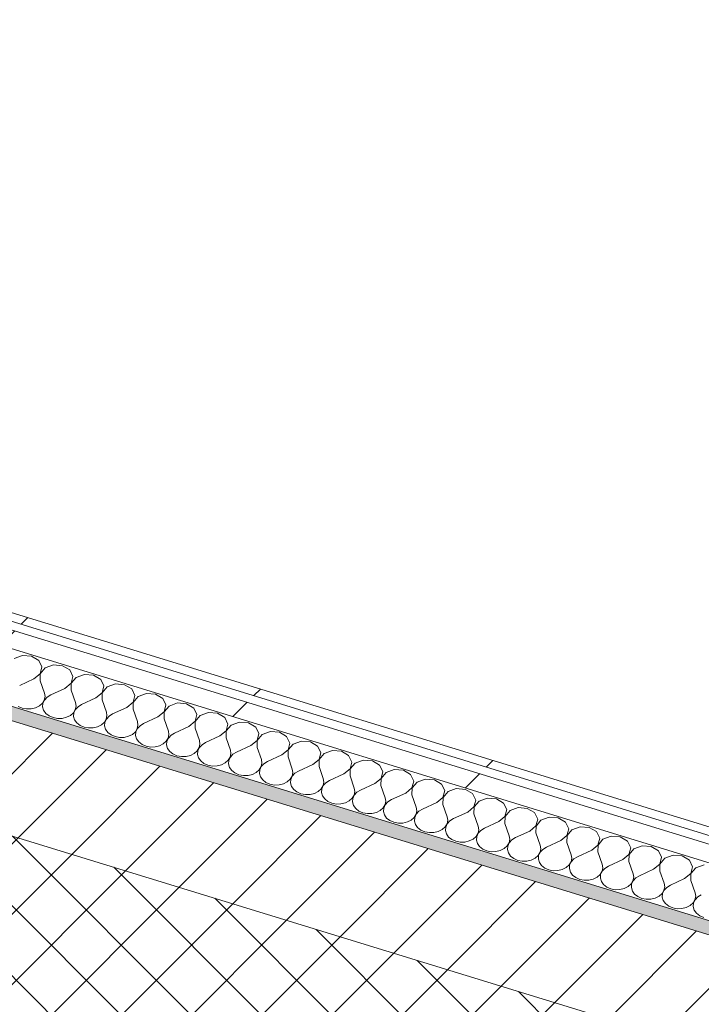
# Model space of a CAD drawing. Header units: millimetres. Extents: x -2220 to 52371, y -4077 to 6953.
# Tile 13 of 256: x 2145 to 2557, y -1393 to -798. Entities that reach past the tile are written whole.
import ezdxf

# ---------------------------------------------------------------- set-up
doc = ezdxf.new("R2010")
doc.units = ezdxf.units.MM
doc.header["$MEASUREMENT"] = 0
doc.linetypes.add('Wipeout_Contour', pattern=[1000, 0, -1000])
doc.layers.add('12_FAÇ_Façana', color=7, linetype='Continuous')
doc.layers.add('Nuevo_08_E_Envans secs', color=7, linetype='Continuous')
for name, color, linetype, lineweight, true_color in [('12_FAÇ_Façana_Pluma_Nº__174', 7, 'Continuous', 13, 0xe4ad2c), ('12_FAÇ_Façana_Pluma_Nº__176', 7, 'Continuous', 15, 0x93a0c6), ('Nuevo_08_E_Envans secs_Pluma_Nº__102', 7, 'Continuous', 5, 0xcccccc), ('Nuevo_08_E_Envans secs_Pluma_Nº__171', 171, 'Continuous', 13, 0xaaaaff), ('Nuevo_08_E_Envans secs_Pluma_Nº__177', 7, 'Continuous', 15, 0xf7e046)]:
    doc.layers.add(name, color=color, linetype=linetype, lineweight=lineweight, true_color=true_color)
for name, color, linetype, lineweight in [('12_FAÇ_Façana_Pluma_Nº__2', 8, 'Continuous', 5), ('12_FAÇ_Façana_Pluma_Nº__7', 7, 'Continuous', 5), ('Nuevo_08_E_Envans secs_Pluma_Nº__1', 7, 'Continuous', 5)]:
    doc.layers.add(name, color=color, linetype=linetype, lineweight=lineweight)
pattern_1 = [(45, (0, 0), (-183.848, 183.848), [195, -65]), (45, (7e-14, 183.85), (-183.848, 183.848), [195, -65])]

# ---------------------------------------------------------------- blocks, each defined once
blk = doc.blocks.new('Elem Sección_14_1')
at = {"layer": '12_FAÇ_Façana_Pluma_Nº__174', "linetype": 'Continuous', "lineweight": 13, "true_color": 0xe4ad2c}
h = blk.add_hatch(dxfattribs=at)
h.set_pattern_fill('SATE_Aislamiento_0001', color=42, style=0, pattern_type=2)
h.set_pattern_definition([(45, (0, 0), (-21.2132, 21.2132), []), (135, (0, 0), (21.2132, 21.2132), [])])
h.paths.add_polyline_path([(6103.5, -2664.8), (6174.97, -2529.96), (6135.6, -2517.87), (949.17, -926.22), (909.8, -914.14), (838.34, -1048.99)])
at = {"layer": '12_FAÇ_Façana_Pluma_Nº__176', "linetype": 'Continuous', "lineweight": 0, "true_color": 0x495063}
blk.add_hatch(color=251, dxfattribs=at).paths.add_polyline_path([(6167.36, -2457.94), (6171.33, -2450.45), (984.9, -858.8), (980.93, -866.29)])
at = {"layer": '12_FAÇ_Façana_Pluma_Nº__2', "linetype": 'Continuous', "lineweight": 5}
h = blk.add_hatch(dxfattribs=at)
h.set_pattern_fill('Ceramic_0001', color=8, style=0, pattern_type=2)
h.set_pattern_definition([(45, (0, 0), (-21.2132, 21.2132), [])])
h.paths.add_polyline_path([(980.93, -866.29), (949.17, -926.22), (6135.6, -2517.87), (6167.36, -2457.94)])
at = {"layer": '12_FAÇ_Façana_Pluma_Nº__7', "color": 7, "linetype": 'Continuous', "lineweight": 5}
blk.add_line((980.93, -866.29), (6167.36, -2457.94), dxfattribs=at)
at = {"layer": '12_FAÇ_Façana_Pluma_Nº__7', "color": 7, "linetype": 'Continuous', "lineweight": 5, "flags": 128}
blk.add_lwpolyline([(909.8, -914.14), (949.17, -926.22), (6135.6, -2517.87), (6174.97, -2529.96)], dxfattribs=at)
blk = doc.blocks.new('*X142')
at = {"layer": 'Nuevo_08_E_Envans secs_Pluma_Nº__102', "color": 254, "linetype": 'Continuous', "lineweight": 5, "true_color": 0xcccccc}
for p, q in [((2146.38, -1182.47), (2141.4, -1184.29)), ((2151.87, -1182.92), (2146.38, -1182.47)), ((2156.24, -1185.49), (2151.87, -1182.92)), ((2158.17, -1189.43), (2156.24, -1185.49)), ((2157.09, -1193.56), (2158.17, -1189.43)), ((2160.14, -1190.04), (2157.16, -1193.58)), ((2165.13, -1188.22), (2160.14, -1190.04)), ((2170.62, -1188.67), (2165.13, -1188.22)), ((2174.98, -1191.25), (2170.62, -1188.67)), ((2153.32, -1196.63), (2144.67, -1200.62)), ((2153.32, -1196.63), (2157.09, -1193.56)), ((2157.16, -1193.58), (2157.07, -1197.78)), ((2176.91, -1195.19), (2174.98, -1191.25)), ((2175.83, -1199.31), (2176.91, -1195.19)), ((2178.89, -1195.79), (2175.91, -1199.33)), ((2183.87, -1193.98), (2178.89, -1195.79)), ((2189.36, -1194.42), (2183.87, -1193.98)), ((2193.73, -1197), (2189.36, -1194.42)), ((2157.07, -1197.78), (2159.67, -1205.22)), ((2172.07, -1202.39), (2163.42, -1206.37)), ((2172.07, -1202.39), (2175.83, -1199.31)), ((2175.91, -1199.33), (2175.82, -1203.54)), ((2195.66, -1200.94), (2193.73, -1197)), ((2194.58, -1205.06), (2195.66, -1200.94)), ((2197.64, -1201.55), (2194.65, -1205.09)), ((2202.62, -1199.73), (2197.64, -1201.55)), ((2208.11, -1200.17), (2202.62, -1199.73)), ((2212.47, -1202.75), (2208.11, -1200.17)), ((2159.58, -1209.42), (2160.01, -1207.32)), ((2161.25, -1207.71), (2159.65, -1209.44)), ((2160.01, -1207.32), (2159.67, -1205.22)), ((2163.42, -1206.37), (2161.25, -1207.71)), ((2175.82, -1203.54), (2178.41, -1210.97)), ((2190.81, -1208.14), (2182.16, -1212.12)), ((2190.81, -1208.14), (2194.58, -1205.06)), ((2194.65, -1205.09), (2194.56, -1209.29)), ((2214.4, -1206.69), (2212.47, -1202.75)), ((2213.32, -1210.82), (2214.4, -1206.69)), ((2216.38, -1207.3), (2213.4, -1210.84)), ((2221.36, -1205.48), (2216.38, -1207.3)), ((2226.85, -1205.93), (2221.36, -1205.48)), ((2231.22, -1208.51), (2226.85, -1205.93)), ((2233.15, -1212.44), (2231.22, -1208.51)), ((2143.7, -1213.27), (2146.12, -1214.33)), ((2146.12, -1214.33), (2148.83, -1214.85)), ((2151.61, -1214.78), (2154.27, -1214.13)), ((2154.27, -1214.13), (2156.59, -1212.96)), ((2156.59, -1212.96), (2158.41, -1211.35)), ((2158.41, -1211.35), (2159.58, -1209.42)), ((2158.73, -1211.45), (2158.57, -1213.57)), ((2158.57, -1213.57), (2159.18, -1215.64)), ((2159.65, -1209.44), (2158.73, -1211.45)), ((2178.32, -1215.17), (2178.75, -1213.08)), ((2180, -1213.46), (2178.4, -1215.2)), ((2178.75, -1213.08), (2178.41, -1210.97)), ((2182.16, -1212.12), (2180, -1213.46)), ((2194.56, -1209.29), (2197.16, -1216.72)), ((2209.56, -1213.89), (2200.91, -1217.87)), ((2209.56, -1213.89), (2213.32, -1210.82)), ((2213.4, -1210.84), (2213.31, -1215.04)), ((2232.07, -1216.57), (2233.15, -1212.44)), ((2235.13, -1213.05), (2232.14, -1216.59)), ((2240.11, -1211.23), (2235.13, -1213.05)), ((2245.6, -1211.68), (2240.11, -1211.23)), ((2249.96, -1214.26), (2245.6, -1211.68)), ((2251.89, -1218.2), (2249.96, -1214.26)), ((2148.83, -1214.85), (2151.61, -1214.78)), ((2159.18, -1215.64), (2160.5, -1217.51)), ((2160.5, -1217.51), (2162.45, -1219.03)), ((2162.45, -1219.03), (2164.87, -1220.09)), ((2164.87, -1220.09), (2167.57, -1220.6)), ((2167.57, -1220.6), (2170.36, -1220.53)), ((2170.36, -1220.53), (2173.01, -1219.89)), ((2173.01, -1219.89), (2175.34, -1218.71)), ((2175.34, -1218.71), (2177.15, -1217.1)), ((2177.15, -1217.1), (2178.32, -1215.17)), ((2177.48, -1217.2), (2177.32, -1219.32)), ((2177.32, -1219.32), (2177.92, -1221.39)), ((2178.4, -1215.2), (2177.48, -1217.2)), ((2197.07, -1220.93), (2197.5, -1218.83)), ((2198.74, -1219.21), (2197.14, -1220.95)), ((2197.5, -1218.83), (2197.16, -1216.72)), ((2200.91, -1217.87), (2198.74, -1219.21)), ((2213.31, -1215.04), (2215.91, -1222.48)), ((2228.3, -1219.64), (2219.65, -1223.63)), ((2228.3, -1219.64), (2232.07, -1216.57)), ((2232.14, -1216.59), (2232.05, -1220.8)), ((2250.81, -1222.32), (2251.89, -1218.2)), ((2253.87, -1218.8), (2250.89, -1222.34)), ((2258.85, -1216.99), (2253.87, -1218.8)), ((2264.35, -1217.43), (2258.85, -1216.99)), ((2268.71, -1220.01), (2264.35, -1217.43)), ((2270.64, -1223.95), (2268.71, -1220.01)), ((2177.92, -1221.39), (2179.25, -1223.26)), ((2179.25, -1223.26), (2181.19, -1224.78)), ((2181.19, -1224.78), (2183.61, -1225.84)), ((2183.61, -1225.84), (2186.32, -1226.35)), ((2186.32, -1226.35), (2189.1, -1226.28)), ((2189.1, -1226.28), (2191.76, -1225.64)), ((2191.76, -1225.64), (2194.08, -1224.47)), ((2194.08, -1224.47), (2195.9, -1222.85)), ((2195.9, -1222.85), (2197.07, -1220.93)), ((2196.23, -1222.95), (2196.06, -1225.07)), ((2196.06, -1225.07), (2196.67, -1227.15)), ((2197.14, -1220.95), (2196.23, -1222.95)), ((2215.81, -1226.68), (2216.24, -1224.58)), ((2217.49, -1224.97), (2215.89, -1226.7)), ((2216.24, -1224.58), (2215.91, -1222.48)), ((2219.65, -1223.63), (2217.49, -1224.97)), ((2232.05, -1220.8), (2234.65, -1228.23)), ((2247.05, -1225.4), (2238.4, -1229.38)), ((2247.05, -1225.4), (2250.81, -1222.32)), ((2250.89, -1222.34), (2250.8, -1226.55)), ((2250.8, -1226.55), (2253.4, -1233.98)), ((2269.56, -1228.07), (2270.64, -1223.95)), ((2272.62, -1224.56), (2269.64, -1228.1)), ((2277.6, -1222.74), (2272.62, -1224.56)), ((2283.09, -1223.19), (2277.6, -1222.74)), ((2287.45, -1225.76), (2283.09, -1223.19)), ((2289.38, -1229.7), (2287.45, -1225.76)), ((2196.67, -1227.15), (2197.99, -1229.01)), ((2197.99, -1229.01), (2199.94, -1230.53)), ((2199.94, -1230.53), (2202.36, -1231.59)), ((2202.36, -1231.59), (2205.06, -1232.11)), ((2205.06, -1232.11), (2207.85, -1232.04)), ((2207.85, -1232.04), (2210.51, -1231.39)), ((2210.51, -1231.39), (2212.83, -1230.22)), ((2212.83, -1230.22), (2214.65, -1228.61)), ((2214.65, -1228.61), (2215.81, -1226.68)), ((2214.97, -1228.71), (2214.81, -1230.83)), ((2214.81, -1230.83), (2215.41, -1232.9)), ((2215.89, -1226.7), (2214.97, -1228.71)), ((2233.39, -1234.36), (2234.56, -1232.43)), ((2234.63, -1232.46), (2233.72, -1234.46)), ((2234.56, -1232.43), (2234.99, -1230.34)), ((2236.24, -1230.72), (2234.63, -1232.46)), ((2234.99, -1230.34), (2234.65, -1228.23)), ((2238.4, -1229.38), (2236.24, -1230.72)), ((2265.79, -1231.15), (2257.15, -1235.13)), ((2265.79, -1231.15), (2269.56, -1228.07)), ((2269.64, -1228.1), (2269.54, -1232.3)), ((2269.54, -1232.3), (2272.14, -1239.73)), ((2288.31, -1233.83), (2289.38, -1229.7)), ((2291.36, -1230.31), (2288.38, -1233.85)), ((2296.34, -1228.49), (2291.36, -1230.31)), ((2301.84, -1228.94), (2296.34, -1228.49)), ((2306.2, -1231.52), (2301.84, -1228.94)), ((2308.13, -1235.46), (2306.2, -1231.52)), ((2215.41, -1232.9), (2216.74, -1234.77)), ((2216.74, -1234.77), (2218.69, -1236.29)), ((2218.69, -1236.29), (2221.1, -1237.34)), ((2221.1, -1237.34), (2223.81, -1237.86)), ((2223.81, -1237.86), (2226.59, -1237.79)), ((2226.59, -1237.79), (2229.25, -1237.15)), ((2229.25, -1237.15), (2231.58, -1235.97)), ((2231.58, -1235.97), (2233.39, -1234.36)), ((2233.72, -1234.46), (2233.55, -1236.58)), ((2233.55, -1236.58), (2234.16, -1238.65)), ((2252.14, -1240.11), (2253.3, -1238.19)), ((2253.38, -1238.21), (2252.46, -1240.21)), ((2253.3, -1238.19), (2253.73, -1236.09)), ((2254.98, -1236.47), (2253.38, -1238.21)), ((2253.73, -1236.09), (2253.4, -1233.98)), ((2257.15, -1235.13), (2254.98, -1236.47)), ((2284.54, -1236.9), (2275.89, -1240.88)), ((2284.54, -1236.9), (2288.31, -1233.83)), ((2288.38, -1233.85), (2288.29, -1238.05)), ((2288.29, -1238.05), (2290.89, -1245.49)), ((2307.05, -1239.58), (2308.13, -1235.46)), ((2310.11, -1236.06), (2307.13, -1239.6)), ((2315.09, -1234.25), (2310.11, -1236.06)), ((2320.58, -1234.69), (2315.09, -1234.25)), ((2324.95, -1237.27), (2320.58, -1234.69)), ((2326.88, -1241.21), (2324.95, -1237.27)), ((2234.16, -1238.65), (2235.49, -1240.52)), ((2235.49, -1240.52), (2237.43, -1242.04)), ((2237.43, -1242.04), (2239.85, -1243.1)), ((2239.85, -1243.1), (2242.55, -1243.61)), ((2242.55, -1243.61), (2245.34, -1243.54)), ((2245.34, -1243.54), (2248, -1242.9)), ((2248, -1242.9), (2250.32, -1241.72)), ((2250.32, -1241.72), (2252.14, -1240.11)), ((2252.46, -1240.21), (2252.3, -1242.33)), ((2252.3, -1242.33), (2252.91, -1244.4)), ((2252.91, -1244.4), (2254.23, -1246.27)), ((2270.88, -1245.87), (2272.05, -1243.94)), ((2272.13, -1243.96), (2271.21, -1245.97)), ((2272.05, -1243.94), (2272.48, -1241.84)), ((2273.73, -1242.22), (2272.13, -1243.96)), ((2272.48, -1241.84), (2272.14, -1239.73)), ((2275.89, -1240.88), (2273.73, -1242.22)), ((2303.29, -1242.66), (2294.64, -1246.64)), ((2303.29, -1242.66), (2307.05, -1239.58)), ((2307.13, -1239.6), (2307.03, -1243.81)), ((2307.03, -1243.81), (2309.63, -1251.24)), ((2325.8, -1245.33), (2326.88, -1241.21)), ((2328.85, -1241.82), (2325.87, -1245.36)), ((2333.84, -1240), (2328.85, -1241.82)), ((2339.33, -1240.44), (2333.84, -1240)), ((2343.69, -1243.02), (2339.33, -1240.44)), ((2345.62, -1246.96), (2343.69, -1243.02)), ((2254.23, -1246.27), (2256.18, -1247.79)), ((2256.18, -1247.79), (2258.59, -1248.85)), ((2258.59, -1248.85), (2261.3, -1249.36)), ((2261.3, -1249.36), (2264.09, -1249.3)), ((2264.09, -1249.3), (2266.74, -1248.65)), ((2266.74, -1248.65), (2269.07, -1247.48)), ((2269.07, -1247.48), (2270.88, -1245.87)), ((2271.21, -1245.97), (2271.05, -1248.08)), ((2271.05, -1248.08), (2271.65, -1250.16)), ((2271.65, -1250.16), (2272.98, -1252.02)), ((2289.63, -1251.62), (2290.79, -1249.69)), ((2290.87, -1249.71), (2289.95, -1251.72)), ((2290.79, -1249.69), (2291.23, -1247.59)), ((2292.47, -1247.98), (2290.87, -1249.71)), ((2291.23, -1247.59), (2290.89, -1245.49)), ((2294.64, -1246.64), (2292.47, -1247.98)), ((2322.03, -1248.41), (2313.38, -1252.39)), ((2322.03, -1248.41), (2325.8, -1245.33)), ((2325.87, -1245.36), (2325.78, -1249.56)), ((2325.78, -1249.56), (2328.38, -1256.99)), ((2344.54, -1251.08), (2345.62, -1246.96)), ((2347.6, -1247.57), (2344.62, -1251.11)), ((2352.58, -1245.75), (2347.6, -1247.57)), ((2358.07, -1246.2), (2352.58, -1245.75)), ((2362.44, -1248.77), (2358.07, -1246.2)), ((2364.37, -1252.71), (2362.44, -1248.77)), ((2272.98, -1252.02), (2274.92, -1253.54)), ((2274.92, -1253.54), (2277.34, -1254.6)), ((2277.34, -1254.6), (2280.04, -1255.12)), ((2280.04, -1255.12), (2282.83, -1255.05)), ((2282.83, -1255.05), (2285.49, -1254.4)), ((2285.49, -1254.4), (2287.81, -1253.23)), ((2287.81, -1253.23), (2289.63, -1251.62)), ((2289.95, -1251.72), (2289.79, -1253.84)), ((2289.79, -1253.84), (2290.4, -1255.91)), ((2290.4, -1255.91), (2291.72, -1257.78)), ((2308.37, -1257.37), (2309.54, -1255.44)), ((2309.62, -1255.47), (2308.7, -1257.47)), ((2309.54, -1255.44), (2309.97, -1253.35)), ((2311.22, -1253.73), (2309.62, -1255.47)), ((2309.97, -1253.35), (2309.63, -1251.24)), ((2313.38, -1252.39), (2311.22, -1253.73)), ((2340.78, -1254.16), (2332.13, -1258.14)), ((2340.78, -1254.16), (2344.54, -1251.08)), ((2344.62, -1251.11), (2344.53, -1255.31)), ((2344.53, -1255.31), (2347.12, -1262.75)), ((2363.29, -1256.84), (2364.37, -1252.71)), ((2366.35, -1253.32), (2363.36, -1256.86)), ((2371.33, -1251.5), (2366.35, -1253.32)), ((2376.82, -1251.95), (2371.33, -1251.5)), ((2381.18, -1254.53), (2376.82, -1251.95)), ((2383.11, -1258.47), (2381.18, -1254.53)), ((2291.72, -1257.78), (2293.67, -1259.3)), ((2293.67, -1259.3), (2296.08, -1260.35)), ((2296.08, -1260.35), (2298.79, -1260.87)), ((2298.79, -1260.87), (2301.58, -1260.8)), ((2301.58, -1260.8), (2304.23, -1260.16)), ((2304.23, -1260.16), (2306.56, -1258.98)), ((2306.56, -1258.98), (2308.37, -1257.37)), ((2308.7, -1257.47), (2308.54, -1259.59)), ((2308.54, -1259.59), (2309.14, -1261.66)), ((2309.14, -1261.66), (2310.47, -1263.53)), ((2327.12, -1263.12), (2328.29, -1261.2)), ((2328.36, -1261.22), (2327.44, -1263.22)), ((2328.29, -1261.2), (2328.72, -1259.1)), ((2329.96, -1259.48), (2328.36, -1261.22)), ((2328.72, -1259.1), (2328.38, -1256.99)), ((2332.13, -1258.14), (2329.96, -1259.48)), ((2359.52, -1259.91), (2350.87, -1263.9)), ((2359.52, -1259.91), (2363.29, -1256.84)), ((2363.36, -1256.86), (2363.27, -1261.06)), ((2363.27, -1261.06), (2365.87, -1268.5)), ((2382.03, -1262.59), (2383.11, -1258.47)), ((2385.09, -1259.07), (2382.11, -1262.61)), ((2390.07, -1257.26), (2385.09, -1259.07)), ((2395.56, -1257.7), (2390.07, -1257.26)), ((2399.93, -1260.28), (2395.56, -1257.7)), ((2401.86, -1264.22), (2399.93, -1260.28)), ((2310.47, -1263.53), (2312.41, -1265.05)), ((2312.41, -1265.05), (2314.83, -1266.11)), ((2314.83, -1266.11), (2317.54, -1266.62)), ((2317.54, -1266.62), (2320.32, -1266.55)), ((2320.32, -1266.55), (2322.98, -1265.91)), ((2322.98, -1265.91), (2325.3, -1264.74)), ((2325.3, -1264.74), (2327.12, -1263.12)), ((2327.44, -1263.22), (2327.28, -1265.34)), ((2327.28, -1265.34), (2327.89, -1267.42)), ((2327.89, -1267.42), (2329.21, -1269.28)), ((2345.86, -1268.88), (2347.03, -1266.95)), ((2347.11, -1266.97), (2346.19, -1268.98)), ((2347.03, -1266.95), (2347.46, -1264.85)), ((2348.71, -1265.23), (2347.11, -1266.97)), ((2347.46, -1264.85), (2347.12, -1262.75)), ((2350.87, -1263.9), (2348.71, -1265.23)), ((2378.27, -1265.67), (2369.62, -1269.65)), ((2378.27, -1265.67), (2382.03, -1262.59)), ((2382.11, -1262.61), (2382.02, -1266.82)), ((2382.02, -1266.82), (2384.62, -1274.25)), ((2400.78, -1268.34), (2401.86, -1264.22)), ((2403.84, -1264.83), (2400.85, -1268.37)), ((2408.82, -1263.01), (2403.84, -1264.83)), ((2414.31, -1263.46), (2408.82, -1263.01)), ((2418.67, -1266.03), (2414.31, -1263.46)), ((2420.6, -1269.97), (2418.67, -1266.03)), ((2329.21, -1269.28), (2331.16, -1270.8)), ((2331.16, -1270.8), (2333.58, -1271.86)), ((2333.58, -1271.86), (2336.28, -1272.37)), ((2336.28, -1272.37), (2339.07, -1272.31)), ((2339.07, -1272.31), (2341.72, -1271.66)), ((2341.72, -1271.66), (2344.05, -1270.49)), ((2344.05, -1270.49), (2345.86, -1268.88)), ((2346.19, -1268.98), (2346.03, -1271.1)), ((2346.03, -1271.1), (2346.63, -1273.17)), ((2346.63, -1273.17), (2347.96, -1275.04)), ((2364.61, -1274.63), (2365.78, -1272.7)), ((2365.85, -1272.73), (2364.94, -1274.73)), ((2365.78, -1272.7), (2366.21, -1270.61)), ((2367.45, -1270.99), (2365.85, -1272.73)), ((2366.21, -1270.61), (2365.87, -1268.5)), ((2369.62, -1269.65), (2367.45, -1270.99)), ((2397.01, -1271.42), (2388.36, -1275.4)), ((2397.01, -1271.42), (2400.78, -1268.34)), ((2400.85, -1268.37), (2400.76, -1272.57)), ((2400.76, -1272.57), (2403.36, -1280)), ((2415.76, -1277.17), (2419.52, -1274.1)), ((2419.6, -1274.12), (2419.51, -1278.32)), ((2419.52, -1274.1), (2420.6, -1269.97)), ((2422.58, -1270.58), (2419.6, -1274.12)), ((2427.56, -1268.76), (2422.58, -1270.58)), ((2433.06, -1269.21), (2427.56, -1268.76)), ((2437.42, -1271.79), (2433.06, -1269.21)), ((2439.35, -1275.73), (2437.42, -1271.79)), ((2347.96, -1275.04), (2349.9, -1276.56)), ((2349.9, -1276.56), (2352.32, -1277.61)), ((2352.32, -1277.61), (2355.03, -1278.13)), ((2355.03, -1278.13), (2357.81, -1278.06)), ((2357.81, -1278.06), (2360.47, -1277.41)), ((2360.47, -1277.41), (2362.79, -1276.24)), ((2362.79, -1276.24), (2364.61, -1274.63)), ((2364.94, -1274.73), (2364.77, -1276.85)), ((2364.77, -1276.85), (2365.38, -1278.92)), ((2365.38, -1278.92), (2366.7, -1280.79)), ((2383.36, -1280.38), (2384.52, -1278.45)), ((2384.6, -1278.48), (2383.68, -1280.48)), ((2384.52, -1278.45), (2384.95, -1276.36)), ((2386.2, -1276.74), (2384.6, -1278.48)), ((2384.95, -1276.36), (2384.62, -1274.25)), ((2388.36, -1275.4), (2386.2, -1276.74)), ((2403.7, -1282.11), (2403.36, -1280)), ((2415.76, -1277.17), (2407.11, -1281.15)), ((2419.51, -1278.32), (2422.11, -1285.76)), ((2434.5, -1282.93), (2438.27, -1279.85)), ((2438.35, -1279.87), (2438.25, -1284.08)), ((2438.27, -1279.85), (2439.35, -1275.73)), ((2441.33, -1276.33), (2438.35, -1279.87)), ((2446.31, -1274.51), (2441.33, -1276.33)), ((2451.8, -1274.96), (2446.31, -1274.51)), ((2456.16, -1277.54), (2451.8, -1274.96)), ((2458.09, -1281.48), (2456.16, -1277.54)), ((2366.7, -1280.79), (2368.65, -1282.31)), ((2368.65, -1282.31), (2371.07, -1283.37)), ((2371.07, -1283.37), (2373.77, -1283.88)), ((2373.77, -1283.88), (2376.56, -1283.81)), ((2376.56, -1283.81), (2379.22, -1283.17)), ((2379.22, -1283.17), (2381.54, -1281.99)), ((2381.54, -1281.99), (2383.36, -1280.38)), ((2383.68, -1280.48), (2383.52, -1282.6)), ((2383.52, -1282.6), (2384.12, -1284.67)), ((2384.12, -1284.67), (2385.45, -1286.54)), ((2402.1, -1286.14), (2403.27, -1284.21)), ((2403.34, -1284.23), (2402.43, -1286.24)), ((2403.27, -1284.21), (2403.7, -1282.11)), ((2404.95, -1282.49), (2403.34, -1284.23)), ((2407.11, -1281.15), (2404.95, -1282.49)), ((2422.44, -1287.86), (2422.11, -1285.76)), ((2434.5, -1282.93), (2425.86, -1286.91)), ((2438.25, -1284.08), (2440.85, -1291.51)), ((2453.25, -1288.68), (2457.02, -1285.6)), ((2457.09, -1285.62), (2457, -1289.83)), ((2457.02, -1285.6), (2458.09, -1281.48)), ((2460.07, -1282.09), (2457.09, -1285.62)), ((2465.05, -1280.27), (2460.07, -1282.09)), ((2470.55, -1280.71), (2465.05, -1280.27)), ((2474.91, -1283.29), (2470.55, -1280.71)), ((2476.84, -1287.23), (2474.91, -1283.29)), ((2483.8, -1286.02), (2478.82, -1287.84)), ((2489.29, -1286.47), (2483.8, -1286.02)), ((2385.45, -1286.54), (2387.4, -1288.06)), ((2387.4, -1288.06), (2389.81, -1289.12)), ((2389.81, -1289.12), (2392.52, -1289.63)), ((2392.52, -1289.63), (2395.3, -1289.57)), ((2395.3, -1289.57), (2397.96, -1288.92)), ((2397.96, -1288.92), (2400.29, -1287.75)), ((2400.29, -1287.75), (2402.1, -1286.14)), ((2402.43, -1286.24), (2402.27, -1288.35)), ((2402.27, -1288.35), (2402.87, -1290.43)), ((2402.87, -1290.43), (2404.2, -1292.29)), ((2419.03, -1293.5), (2420.85, -1291.89)), ((2420.85, -1291.89), (2422.01, -1289.96)), ((2421.17, -1291.99), (2421.01, -1294.11)), ((2422.09, -1289.98), (2421.17, -1291.99)), ((2422.01, -1289.96), (2422.44, -1287.86)), ((2423.69, -1288.25), (2422.09, -1289.98)), ((2425.86, -1286.91), (2423.69, -1288.25)), ((2441.19, -1293.62), (2440.85, -1291.51)), ((2453.25, -1288.68), (2444.6, -1292.66)), ((2457, -1289.83), (2459.6, -1297.26)), ((2472, -1294.43), (2475.76, -1291.35)), ((2475.84, -1291.38), (2475.74, -1295.58)), ((2475.76, -1291.35), (2476.84, -1287.23)), ((2478.82, -1287.84), (2475.84, -1291.38)), ((2493.66, -1289.04), (2489.29, -1286.47)), ((2495.59, -1292.98), (2493.66, -1289.04)), ((2502.55, -1291.77), (2497.56, -1293.59)), ((2508.04, -1292.22), (2502.55, -1291.77)), ((2404.2, -1292.29), (2406.14, -1293.81)), ((2406.14, -1293.81), (2408.56, -1294.87)), ((2408.56, -1294.87), (2411.26, -1295.39)), ((2411.26, -1295.39), (2414.05, -1295.32)), ((2414.05, -1295.32), (2416.71, -1294.67)), ((2416.71, -1294.67), (2419.03, -1293.5)), ((2421.01, -1294.11), (2421.62, -1296.18)), ((2421.62, -1296.18), (2422.94, -1298.05)), ((2437.78, -1299.25), (2439.59, -1297.64)), ((2439.59, -1297.64), (2440.76, -1295.71)), ((2439.92, -1297.74), (2439.76, -1299.86)), ((2440.84, -1295.74), (2439.92, -1297.74)), ((2440.76, -1295.71), (2441.19, -1293.62)), ((2442.44, -1294), (2440.84, -1295.74)), ((2444.6, -1292.66), (2442.44, -1294)), ((2459.94, -1299.37), (2459.6, -1297.26)), ((2472, -1294.43), (2463.35, -1298.41)), ((2475.74, -1295.58), (2478.34, -1303.01)), ((2490.74, -1300.18), (2494.51, -1297.11)), ((2494.58, -1297.13), (2494.49, -1301.33)), ((2494.51, -1297.11), (2495.59, -1292.98)), ((2497.56, -1293.59), (2494.58, -1297.13)), ((2512.4, -1294.8), (2508.04, -1292.22)), ((2514.33, -1298.74), (2512.4, -1294.8)), ((2521.29, -1297.53), (2516.31, -1299.34)), ((2526.78, -1297.97), (2521.29, -1297.53)), ((2531.15, -1300.55), (2526.78, -1297.97)), ((2422.94, -1298.05), (2424.89, -1299.57)), ((2424.89, -1299.57), (2427.3, -1300.62)), ((2427.3, -1300.62), (2430.01, -1301.14)), ((2430.01, -1301.14), (2432.8, -1301.07)), ((2432.8, -1301.07), (2435.45, -1300.43)), ((2435.45, -1300.43), (2437.78, -1299.25)), ((2439.76, -1299.86), (2440.36, -1301.93)), ((2440.36, -1301.93), (2441.69, -1303.8)), ((2441.69, -1303.8), (2443.63, -1305.32)), ((2456.52, -1305.01), (2458.34, -1303.39)), ((2458.34, -1303.39), (2459.5, -1301.47)), ((2458.66, -1303.49), (2458.5, -1305.61)), ((2459.58, -1301.49), (2458.66, -1303.49)), ((2459.5, -1301.47), (2459.94, -1299.37)), ((2461.18, -1299.75), (2459.58, -1301.49)), ((2463.35, -1298.41), (2461.18, -1299.75)), ((2478.68, -1305.12), (2478.34, -1303.01)), ((2490.74, -1300.18), (2482.09, -1304.17)), ((2494.49, -1301.33), (2497.09, -1308.77)), ((2509.49, -1305.94), (2513.25, -1302.86)), ((2513.33, -1302.88), (2513.24, -1307.09)), ((2513.25, -1302.86), (2514.33, -1298.74)), ((2516.31, -1299.34), (2513.33, -1302.88)), ((2533.08, -1304.49), (2531.15, -1300.55)), ((2540.04, -1303.28), (2535.06, -1305.1)), ((2545.53, -1303.73), (2540.04, -1303.28)), ((2549.89, -1306.3), (2545.53, -1303.73)), ((2443.63, -1305.32), (2446.05, -1306.38)), ((2446.05, -1306.38), (2448.75, -1306.89)), ((2448.75, -1306.89), (2451.54, -1306.82)), ((2451.54, -1306.82), (2454.2, -1306.18)), ((2454.2, -1306.18), (2456.52, -1305.01)), ((2458.5, -1305.61), (2459.11, -1307.68)), ((2459.11, -1307.68), (2460.43, -1309.55)), ((2460.43, -1309.55), (2462.38, -1311.07)), ((2475.27, -1310.76), (2477.08, -1309.15)), ((2477.08, -1309.15), (2478.25, -1307.22)), ((2477.41, -1309.25), (2477.25, -1311.37)), ((2478.33, -1307.24), (2477.41, -1309.25)), ((2478.25, -1307.22), (2478.68, -1305.12)), ((2479.93, -1305.5), (2478.33, -1307.24)), ((2482.09, -1304.17), (2479.93, -1305.5)), ((2497.43, -1310.87), (2497.09, -1308.77)), ((2500.84, -1309.92), (2498.67, -1311.26)), ((2509.49, -1305.94), (2500.84, -1309.92)), ((2513.24, -1307.09), (2515.83, -1314.52)), ((2528.23, -1311.69), (2532, -1308.61)), ((2532.07, -1308.64), (2531.98, -1312.84)), ((2532, -1308.61), (2533.08, -1304.49)), ((2535.06, -1305.1), (2532.07, -1308.64)), ((2551.82, -1310.24), (2549.89, -1306.3)), ((2558.78, -1309.03), (2553.8, -1310.85)), ((2462.38, -1311.07), (2464.79, -1312.13)), ((2464.79, -1312.13), (2467.5, -1312.64)), ((2467.5, -1312.64), (2470.29, -1312.58)), ((2470.29, -1312.58), (2472.94, -1311.93)), ((2472.94, -1311.93), (2475.27, -1310.76)), ((2477.25, -1311.37), (2477.85, -1313.44)), ((2477.85, -1313.44), (2479.18, -1315.3)), ((2479.18, -1315.3), (2481.12, -1316.82)), ((2494.01, -1316.51), (2495.83, -1314.9)), ((2495.83, -1314.9), (2497, -1312.97)), ((2496.16, -1315), (2495.99, -1317.12)), ((2497.07, -1312.99), (2496.16, -1315)), ((2497, -1312.97), (2497.43, -1310.87)), ((2498.67, -1311.26), (2497.07, -1312.99)), ((2516.17, -1316.63), (2515.83, -1314.52)), ((2519.58, -1315.67), (2517.42, -1317.01)), ((2528.23, -1311.69), (2519.58, -1315.67)), ((2531.98, -1312.84), (2534.58, -1320.27)), ((2546.98, -1317.44), (2550.74, -1314.37)), ((2550.82, -1314.39), (2550.73, -1318.59)), ((2550.74, -1314.37), (2551.82, -1310.24)), ((2553.8, -1310.85), (2550.82, -1314.39)), ((2481.12, -1316.82), (2483.54, -1317.88)), ((2483.54, -1317.88), (2486.25, -1318.4)), ((2486.25, -1318.4), (2489.03, -1318.33)), ((2489.03, -1318.33), (2491.69, -1317.68)), ((2491.69, -1317.68), (2494.01, -1316.51)), ((2495.99, -1317.12), (2496.6, -1319.19)), ((2496.6, -1319.19), (2497.92, -1321.06)), ((2497.92, -1321.06), (2499.87, -1322.58)), ((2512.76, -1322.26), (2514.57, -1320.65)), ((2514.57, -1320.65), (2515.74, -1318.72)), ((2514.9, -1320.75), (2514.74, -1322.87)), ((2515.82, -1318.75), (2514.9, -1320.75)), ((2515.74, -1318.72), (2516.17, -1316.63)), ((2517.42, -1317.01), (2515.82, -1318.75)), ((2534.92, -1322.38), (2534.58, -1320.27)), ((2538.33, -1321.42), (2536.16, -1322.76)), ((2546.98, -1317.44), (2538.33, -1321.42)), ((2550.73, -1318.59), (2553.33, -1326.03)), ((2499.87, -1322.58), (2502.29, -1323.64)), ((2502.29, -1323.64), (2504.99, -1324.15)), ((2504.99, -1324.15), (2507.78, -1324.08)), ((2507.78, -1324.08), (2510.44, -1323.44)), ((2510.44, -1323.44), (2512.76, -1322.26)), ((2514.74, -1322.87), (2515.34, -1324.94)), ((2515.34, -1324.94), (2516.67, -1326.81)), ((2516.67, -1326.81), (2518.61, -1328.33)), ((2531.5, -1328.02), (2533.32, -1326.4)), ((2533.32, -1326.4), (2534.49, -1324.48)), ((2533.65, -1326.51), (2533.48, -1328.62)), ((2534.56, -1324.5), (2533.65, -1326.51)), ((2534.49, -1324.48), (2534.92, -1322.38)), ((2536.16, -1322.76), (2534.56, -1324.5)), ((2553.66, -1328.13), (2553.33, -1326.03)), ((2557.07, -1327.18), (2554.91, -1328.52)), ((2518.61, -1328.33), (2521.03, -1329.39)), ((2521.03, -1329.39), (2523.74, -1329.9)), ((2523.74, -1329.9), (2526.52, -1329.83)), ((2526.52, -1329.83), (2529.18, -1329.19)), ((2529.18, -1329.19), (2531.5, -1328.02)), ((2533.48, -1328.62), (2534.09, -1330.7)), ((2534.09, -1330.7), (2535.41, -1332.56)), ((2535.41, -1332.56), (2537.36, -1334.08)), ((2550.25, -1333.77), (2552.07, -1332.16)), ((2552.07, -1332.16), (2553.23, -1330.23)), ((2552.39, -1332.26), (2552.23, -1334.38)), ((2553.31, -1330.25), (2552.39, -1332.26)), ((2553.23, -1330.23), (2553.66, -1328.13)), ((2554.91, -1328.52), (2553.31, -1330.25)), ((2537.36, -1334.08), (2539.78, -1335.14)), ((2539.78, -1335.14), (2542.48, -1335.66)), ((2542.48, -1335.66), (2545.27, -1335.59)), ((2545.27, -1335.59), (2547.93, -1334.94)), ((2547.93, -1334.94), (2550.25, -1333.77)), ((2552.23, -1334.38), (2552.83, -1336.45)), ((2552.83, -1336.45), (2554.16, -1338.32)), ((2554.16, -1338.32), (2556.11, -1339.84)), ((2556.11, -1339.84), (2558.52, -1340.89))]:
    blk.add_line(p, q, dxfattribs=at)
blk = doc.blocks.new('Elem Sección_111_1')
at = {"layer": 'Nuevo_08_E_Envans secs', "lineweight": 0}
blk.add_blockref('*X142', (0, 0), dxfattribs=at)
at = {"color": 254, "linetype": 'Wipeout_Contour', "lineweight": 0, "ltscale": 15755.887503}
blk.add_wipeout([(968.96, -802.52), (6170.16, -2398.7), (6172.54, -2394.21), (971.34, -798.02)], dxfattribs=at).dxf.layer = 'Nuevo_08_E_Envans secs'
at = {"layer": 'Nuevo_08_E_Envans secs_Pluma_Nº__171', "linetype": 'Continuous', "lineweight": 13, "true_color": 0xaaaaff}
h = blk.add_hatch(dxfattribs=at)
h.set_pattern_fill('Panellat_HPL_0001', color=161, style=0, pattern_type=2)
h.set_pattern_definition(pattern_1)
h.paths.add_polyline_path([(968.96, -802.52), (6170.16, -2398.7), (6172.54, -2394.21), (971.34, -798.02)])
at = {"color": 254, "linetype": 'Wipeout_Contour', "lineweight": 0, "ltscale": 15758.288048}
blk.add_wipeout([(6162.61, -2412.93), (6167.77, -2403.19), (966.58, -807.01), (961.42, -816.75)], dxfattribs=at).dxf.layer = 'Nuevo_08_E_Envans secs'
at = {"layer": 'Nuevo_08_E_Envans secs_Pluma_Nº__177', "linetype": 'Continuous', "lineweight": 15, "true_color": 0xf7e046}
h = blk.add_hatch(dxfattribs=at)
h.set_pattern_fill('Panellat_HPL_0001', color=53, style=0, pattern_type=2)
h.set_pattern_definition(pattern_1)
h.paths.add_polyline_path([(6162.61, -2412.93), (6167.77, -2403.19), (966.58, -807.01), (961.42, -816.75)])
at = {"layer": 'Nuevo_08_E_Envans secs_Pluma_Nº__1', "color": 7, "linetype": 'Continuous', "lineweight": 5}
for p, q in [((968.96, -802.52), (6170.16, -2398.7)), ((966.58, -807.01), (6167.77, -2403.19)), ((961.42, -816.75), (6162.61, -2412.93)), ((1035.31, -817.65), (6172.54, -2394.21)), ((984.9, -858.8), (6146.73, -2442.9))]:
    blk.add_line(p, q, dxfattribs=at)

msp = doc.modelspace()

# ---------------------------------------------------------------- block references
at = {"layer": '12_FAÇ_Façana', "lineweight": 0}
msp.add_blockref('Elem Sección_14_1', (0, 0), dxfattribs=at)

# ---------------------------------------------------------------- next in the draw order: block references
at = {"layer": 'Nuevo_08_E_Envans secs', "lineweight": 0}
msp.add_blockref('Elem Sección_111_1', (0, 0), dxfattribs=at)

doc.saveas('drawing.dxf')
